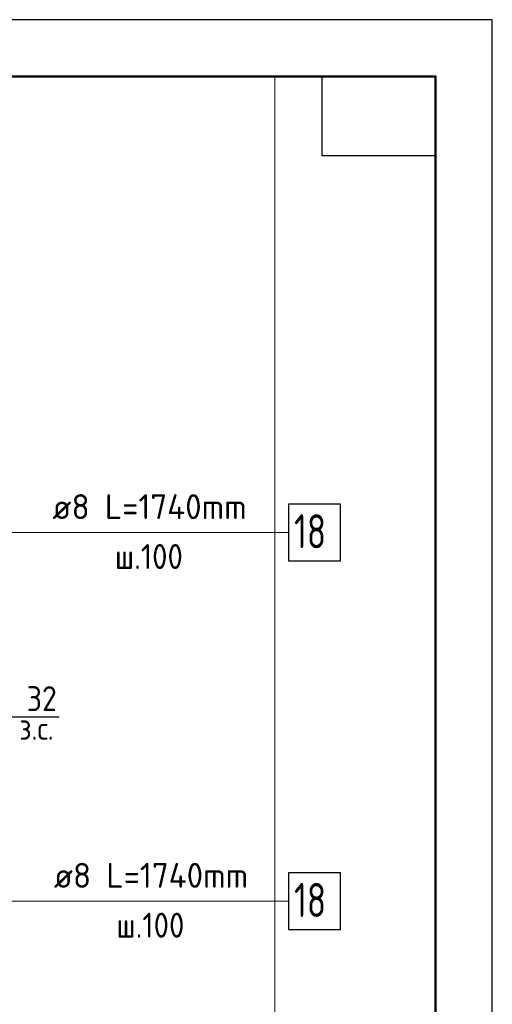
# Model space of a CAD drawing. Header units: millimetres. Extents: x 0 to 42000, y 0 to 29700.
# Tile 19 of 19: x 37835 to 42000, y 21012 to 29700. Entities that reach past the tile are written whole.
import ezdxf

# ---------------------------------------------------------------- set-up
doc = ezdxf.new("R2010")
doc.units = ezdxf.units.MM
doc.layers.add('Standard', color=7, linetype='Continuous', lineweight=25)
doc.layers.add('Позиционная метка линия выноска', color=7, linetype='Continuous', lineweight=13)
doc.layers.add('Размерная выноска', color=7, linetype='Continuous')
doc.layers.add('Хомут', color=7, linetype='Continuous', lineweight=25, true_color=0x6e3c1e)
doc.styles.add('ISOCPEUR', font='txt')

msp = doc.modelspace()

# ---------------------------------------------------------------- linework, layer by layer
at = {"layer": 'Standard', "color": 7, "linetype": 'Continuous', "lineweight": 35, "transparency": 33554687}
for p, q in [((41500, 27600), (41500, 20500)), ((41500, 27200), (41500, 20100))]:
    msp.add_line(p, q, dxfattribs=at)
at = {"layer": 'Standard', "color": 7, "linetype": 'Continuous', "lineweight": 50, "transparency": 33554687}
msp.add_line((41500, 27100), (41500, 23200), dxfattribs=at)
at = {"layer": 'Standard', "color": 7, "linetype": 'Continuous', "lineweight": 25, "transparency": 33554687}
for points in [[(0, 0), (42000, 0), (42000, 29700), (0, 29700), (0, 0)], [(41500, 29200), (41500, 28500), (40500, 28500), (40500, 29200), (41500, 29200)]]:
    msp.add_lwpolyline(points, close=True, dxfattribs=at)
at = {"layer": 'Standard', "color": 7, "linetype": 'Continuous', "lineweight": 50, "transparency": 33554687}
msp.add_lwpolyline([(2000, 29200), (41500, 29200), (41500, 500), (2000, 500), (2000, 29200)], close=True, dxfattribs=at)
at = {"layer": 'Standard', "color": 7, "linetype": 'Continuous', "lineweight": 13, "transparency": 33554687}
for points in [[(41500, 29200), (23000, 29200), (23000, 6000), (41500, 6000), (41500, 29200)], [(23500, 6000), (41500, 6000), (41500, 29200), (23500, 29200), (23500, 6000)]]:
    msp.add_lwpolyline(points, dxfattribs=at)
at = {"layer": 'Standard', "color": 254, "linetype": 'Continuous', "lineweight": 18, "true_color": 0xc4c4ff, "transparency": 33554687}
msp.add_lwpolyline([(34313.4, 17120), (40084.5, 17120), (40084.5, 29200)], dxfattribs=at)
at = {"layer": 'Позиционная метка линия выноска', "color": 7, "linetype": 'Continuous', "lineweight": 13, "transparency": 33554687}
for points in [[(40202.8, 25175.7), (36919.5, 25175.7), (36919.5, 24642.3)], [(40202.8, 21922.3), (36919.5, 21922.3), (36919.5, 22455.7)]]:
    msp.add_lwpolyline(points, dxfattribs=at)
at = {"layer": 'Размерная выноска', "color": 7, "linetype": 'Continuous', "lineweight": -3, "transparency": 33554687}
msp.add_line((37752.8, 23549), (38183.1, 23549), dxfattribs=at)
at = {"layer": 'Хомут', "color": 7, "linetype": 'Continuous', "lineweight": 25, "transparency": 33554687}
for points in [[(40202.8, 24925.7), (40662.8, 24925.7), (40662.8, 25425.7), (40202.8, 25425.7), (40202.8, 24925.7)], [(40202.8, 21672.3), (40662.8, 21672.3), (40662.8, 22172.3), (40202.8, 22172.3), (40202.8, 21672.3)]]:
    msp.add_lwpolyline(points, dxfattribs=at)

# ---------------------------------------------------------------- texts
at = {"layer": 'Standard', "color": 7, "linetype": 'Continuous', "lineweight": 25, "transparency": 33554687, "insert": (37896, 23599), "char_height": 220, "width": 403.932, "attachment_point": 7, "style": 'ISOCPEUR'}
msp.add_mtext('\\W0.87;32', dxfattribs=at)
at = {"layer": 'Standard', "color": 7, "linetype": 'Continuous', "lineweight": 18, "transparency": 33554687, "insert": (37831.1, 23345.9), "char_height": 200, "width": 459.942, "attachment_point": 7, "style": 'ISOCPEUR'}
msp.add_mtext('\\W0.90;з.с.', dxfattribs=at)
at = {"layer": 'Хомут', "color": 7, "linetype": 'Continuous', "lineweight": 13, "transparency": 33554687, "attachment_point": 7, "style": 'ISOCPEUR'}
for s, insert, char_height, width in [('\\W0.96;ø8 L=1740mm ', (38122.5, 25293), 220, 2018.394), ('\\W0.75;18', (40252.8, 25035.7), 300, 472.272), ('\\W0.90;ш.100 ', (38672.5, 24853), 220, 912.9), ('\\W0.96;ø8 L=1740mm ', (38135.8, 22039.7), 220, 2018.387), ('\\W0.75;18', (40252.8, 21782.3), 300, 472.272), ('\\W0.90;ш.100 ', (38685.8, 21599.7), 220, 912.907)]:
    msp.add_mtext(s, dxfattribs=dict(at, insert=insert, char_height=char_height, width=width))

doc.saveas('drawing.dxf')
